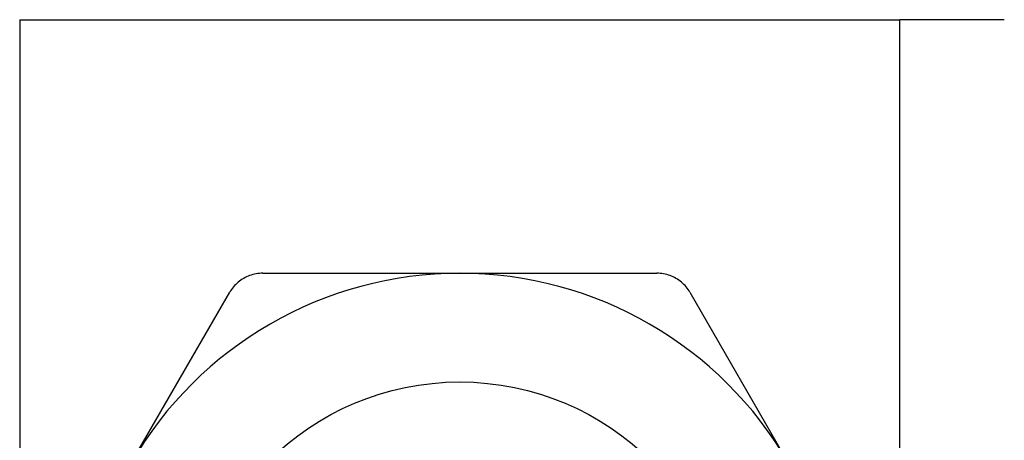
# Model space of a CAD drawing. Header units: inches. Extents: x 6 to 216, y 11 to 118.
# Tile 97 of 212: x 7.723 to 8.231, y 78.038 to 78.255. Entities that reach past the tile are written whole.
import ezdxf

# ---------------------------------------------------------------- set-up
doc = ezdxf.new("R2010")
doc.units = ezdxf.units.IN
doc.header["$MEASUREMENT"] = 0
doc.layers.add('Visible Edges(ANSI)', color=7, linetype='Continuous', lineweight=25)
doc.layers.add('Visible Tangent Edges(ANSI)', color=7, linetype='Continuous', lineweight=25)

msp = doc.modelspace()

# ---------------------------------------------------------------- linework, layer by layer
at = {"layer": 'Visible Edges(ANSI)'}
for p, q in [((7.72305, 78.25518), (8.17735, 78.25518)), ((8.2312, 78.25518), (8.17735, 78.25518)), ((7.84848, 78.12428), (7.9502, 78.12428)), ((7.9502, 78.12428), (8.05192, 78.12428)), ((7.78057, 78.02634), (7.83143, 78.11444)), ((8.06896, 78.11444), (8.11982, 78.02634))]:
    msp.add_line(p, q, dxfattribs=at)
at = {"layer": 'Visible Edges(ANSI)', "flags": 128}
for points in [[(7.84848, 78.12428), (7.84763, 78.12426), (7.84677, 78.1242), (7.84591, 78.12411), (7.84506, 78.12398), (7.84421, 78.1238), (7.84337, 78.1236), (7.84254, 78.12335), (7.84172, 78.12308), (7.84092, 78.12276), (7.84014, 78.12242), (7.83938, 78.12205), (7.83864, 78.12164), (7.83792, 78.1212), (7.83721, 78.12073), (7.83652, 78.12022), (7.83585, 78.11968), (7.8352, 78.11912), (7.83458, 78.11852), (7.83398, 78.1179), (7.8334, 78.11725), (7.83286, 78.11657), (7.83235, 78.11588), (7.83188, 78.11517), (7.83143, 78.11444)], [(8.06896, 78.11444), (8.06852, 78.11517), (8.06804, 78.11588), (8.06753, 78.11657), (8.06699, 78.11725), (8.06642, 78.1179), (8.06582, 78.11852), (8.06519, 78.11912), (8.06454, 78.11968), (8.06387, 78.12022), (8.06319, 78.12073), (8.06248, 78.1212), (8.06176, 78.12164), (8.06102, 78.12205), (8.06026, 78.12242), (8.05947, 78.12276), (8.05867, 78.12308), (8.05786, 78.12335), (8.05703, 78.1236), (8.05619, 78.1238), (8.05534, 78.12398), (8.05448, 78.12411), (8.05363, 78.1242), (8.05277, 78.12426), (8.05192, 78.12428)]]:
    msp.add_lwpolyline(points, dxfattribs=at)
at = {"layer": 'Visible Edges(ANSI)'}
msp.add_circle((7.9502, 77.92841), 0.13976, dxfattribs=at)
for start, end in [(90, 150), (30, 90)]:
    msp.add_arc((7.9502, 77.92841), 0.19587, start, end, dxfattribs=at)
at = {"layer": 'Visible Tangent Edges(ANSI)'}
for p, q in [((7.72305, 78.25518), (7.72305, 21.49928)), ((8.17735, 21.49928), (8.17735, 78.25518))]:
    msp.add_line(p, q, dxfattribs=at)

doc.saveas('drawing.dxf')
